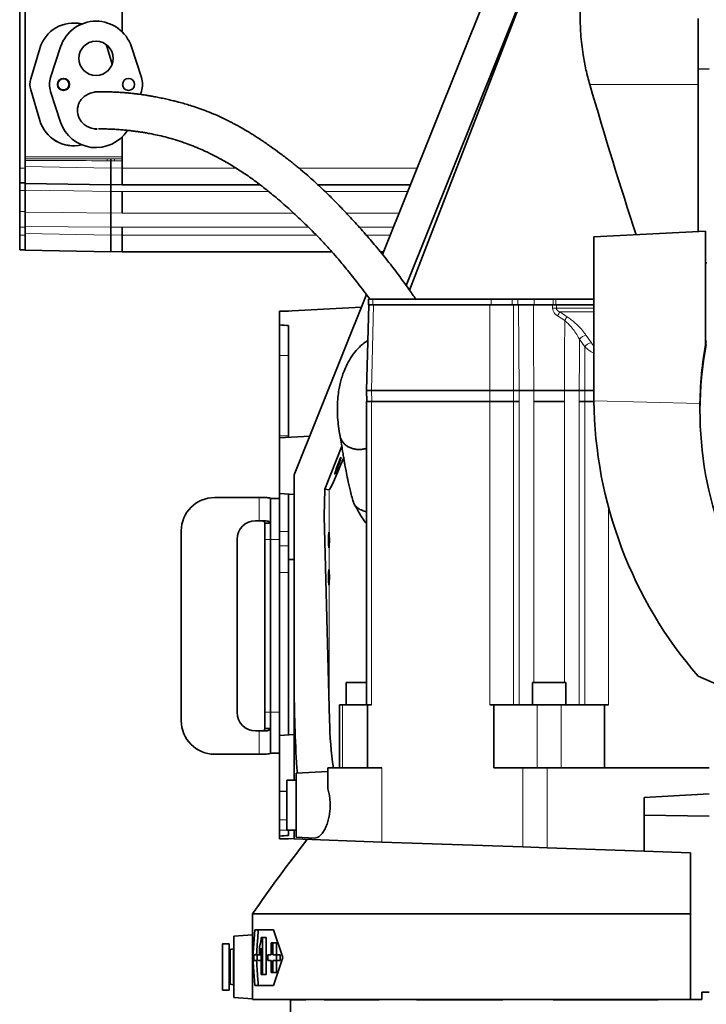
# Model space of a CAD drawing. Header units: millimetres. Extents: x 0 to 12429, y 0 to 8400.
# Tile 125 of 138: x 10574 to 10943, y 3425 to 3954. Entities that reach past the tile are written whole.
import ezdxf

# ---------------------------------------------------------------- set-up
doc = ezdxf.new("R2010")
doc.units = ezdxf.units.MM
doc.header["$LTSCALE"] = 20

msp = doc.modelspace()

# ---------------------------------------------------------------- linework, layer by layer
at = {"color": 7, "linetype": 'Continuous', "lineweight": 35}
for p, q in [((10769.149409, 3828.122137), (10839.100471, 4002.80219)), ((10858.495191, 4003.109668), (10781.83224, 3811.445746)), ((10858.220305, 4002.42218), (10783.652294, 3808.907421)), ((10574.178825, 3874.579774), (10574.178825, 3964.579774)), ((10577.178825, 3879.326729), (10577.178825, 3959.832818)), ((10629.178825, 3964.579774), (10629.178825, 3947.86263)), ((10938.678825, 3955.079774), (10938.678825, 3927.844365)), ((10580.109206, 3922.555134), (10584.957609, 3938.963759)), ((10580.125945, 3922.550188), (10584.974349, 3938.958813)), ((10596.171103, 3939.801229), (10590.774192, 3923.312647)), ((10620.627763, 3941.054503), (10621.383301, 3938.958813)), ((10620.655387, 3941.034287), (10621.40004, 3938.963759)), ((10621.383301, 3938.958813), (10623.891045, 3930.471765)), ((10621.40004, 3938.963759), (10623.900978, 3930.499749)), ((10639.583458, 3923.312647), (10634.186547, 3939.801229)), ((10944.678825, 3927.96889), (10938.678825, 3927.844365)), ((10938.678825, 3927.844365), (10938.678825, 3840.514609)), ((10584.957609, 3900.195788), (10580.109206, 3916.604413)), ((10584.974349, 3900.200734), (10580.125945, 3916.609359)), ((10590.774192, 3915.8469), (10596.171103, 3899.358318)), ((10614.452221, 3915.553339), (10614.473456, 3915.552902)), ((10639.038975, 3914.183401), (10639.583458, 3915.8469)), ((10629.178825, 3891.296917), (10629.178825, 3874.579774)), ((10577.178825, 3875.381336), (10577.178825, 3878.730657)), ((10577.178825, 3872.522225), (10577.178825, 3875.381336)), ((10623.178825, 3879.562017), (10623.178825, 3878.562164)), ((10623.178825, 3874.578403), (10623.178825, 3878.562164)), ((10574.178825, 3866.579774), (10574.178825, 3874.579774)), ((10577.178825, 3866.848894), (10577.178825, 3872.522225)), ((10623.178825, 3874.578403), (10623.178825, 3865.579774)), ((10629.178825, 3874.579774), (10629.178825, 3865.579774)), ((10574.178825, 3866.579774), (10577.178825, 3866.579774)), ((10574.178825, 3862.619774), (10574.178825, 3866.579774)), ((10577.178825, 3866.382707), (10577.178825, 3866.848894)), ((10623.178825, 3865.579774), (10577.178825, 3866.382707)), ((10629.178825, 3865.684504), (10623.178825, 3865.579774)), ((10629.178825, 3865.579774), (10703.304257, 3865.579774)), ((10734.451552, 3865.579774), (10784.149413, 3865.579774)), ((10574.178825, 3851.194407), (10574.178825, 3862.619774)), ((10577.178825, 3850.826915), (10577.178825, 3862.754064)), ((10623.178825, 3850.425621), (10623.178825, 3861.980267)), ((10629.178825, 3861.979774), (10629.178825, 3850.426032)), ((10574.178825, 3842.742283), (10574.178825, 3851.194407)), ((10574.178825, 3838.579774), (10574.178825, 3842.742283)), ((10574.178825, 3830.579774), (10574.178825, 3838.579774)), ((10577.178825, 3839.381336), (10577.178825, 3843.120116)), ((10577.178825, 3836.522225), (10577.178825, 3839.381336)), ((10623.178825, 3838.578403), (10623.178825, 3842.742996)), ((10623.178825, 3838.578403), (10623.178825, 3829.579774)), ((10629.178825, 3842.742283), (10629.178825, 3838.579774)), ((10629.178825, 3838.579774), (10629.178825, 3829.579774)), ((10942.678825, 3840.72424), (10882.678825, 3837.579774)), ((10942.678825, 3779.546856), (10942.678825, 3840.72424)), ((10577.178825, 3830.848894), (10577.178825, 3836.522225)), ((10882.678825, 3837.579774), (10882.678825, 3751.829774)), ((10574.178825, 3830.579774), (10577.178825, 3830.579774)), ((10577.178825, 3830.382707), (10577.178825, 3830.848894)), ((10623.178825, 3829.579774), (10577.178825, 3830.382707)), ((10629.178825, 3829.684504), (10623.178825, 3829.579774)), ((10629.178825, 3829.579774), (10741.915608, 3829.579774)), ((10767.955365, 3829.579774), (10769.733124, 3829.579774)), ((10943.328825, 3823.579774), (10942.678825, 3823.579774)), ((10721.678825, 3709.579774), (10760.510026, 3806.548084)), ((10761.681621, 3801.079774), (10760.546102, 3755.079774)), ((10761.546905, 3804.079774), (10761.546905, 3801.079774)), ((10761.546905, 3804.079774), (10763.890051, 3804.079774)), ((10761.546905, 3801.079774), (10762.625442, 3801.079774)), ((10762.625442, 3801.079774), (10764.317493, 3801.079774)), ((10763.890051, 3804.079774), (10827.529661, 3804.079774)), ((10764.317493, 3801.079774), (10826.823524, 3801.079774)), ((10826.823524, 3801.079774), (10829.174865, 3801.079774)), ((10827.529661, 3804.079774), (10838.84337, 3804.079774)), ((10829.174865, 3801.079774), (10837.198166, 3801.079774)), ((10837.198166, 3801.079774), (10839.549507, 3801.079774)), ((10838.84337, 3804.079774), (10841.786708, 3804.079774)), ((10839.549507, 3801.079774), (10842.193224, 3801.079774)), ((10841.786708, 3804.079774), (10850.563405, 3804.079774)), ((10850.208592, 3801.079774), (10860.485821, 3801.079774)), ((10850.563405, 3804.079774), (10860.812446, 3804.079774)), ((10860.812446, 3804.079774), (10862.177893, 3804.079774)), ((10862.177893, 3804.079774), (10882.678825, 3804.079774)), ((10882.678825, 3801.079774), (10862.544826, 3801.079774)), ((10757.802125, 3799.785981), (10713.678825, 3797.473577)), ((10713.678825, 3797.735615), (10718.678825, 3797.735615)), ((10713.678825, 3797.735615), (10713.678825, 3797.473577)), ((10713.678825, 3790.281413), (10713.678825, 3797.473577)), ((10713.678825, 3790.281413), (10713.678825, 3773.749571)), ((10718.678825, 3789.894249), (10718.678825, 3773.749571)), ((10713.678825, 3773.749571), (10713.678825, 3730.562873)), ((10718.678825, 3773.749571), (10718.678825, 3730.562873)), ((10760.546102, 3755.079774), (10760.694213, 3749.079774)), ((10763.181975, 3755.079774), (10760.546102, 3755.079774)), ((10763.181975, 3755.079774), (10826.823524, 3755.079774)), ((10839.549507, 3755.079774), (10826.823524, 3755.079774)), ((10839.549507, 3755.079774), (10842.494319, 3755.079774)), ((10850.471991, 3755.079774), (10866.812728, 3755.079774)), ((10874.7904, 3755.079774), (10877.735212, 3755.079774)), ((10882.678825, 3755.079774), (10877.735212, 3755.079774)), ((10760.546905, 3749.079774), (10760.546905, 3586.079774)), ((10763.182944, 3749.079774), (10760.546905, 3749.079774)), ((10826.822554, 3749.079774), (10763.182944, 3749.079774)), ((10839.550476, 3749.079774), (10826.822554, 3749.079774)), ((10842.493815, 3749.079774), (10839.550476, 3749.079774)), ((10866.812089, 3749.079774), (10850.47263, 3749.079774)), ((10877.734243, 3749.079774), (10874.790904, 3749.079774)), ((10882.695266, 3749.079774), (10877.734243, 3749.079774)), ((10882.691542, 3749.411167), (10882.678825, 3751.829774)), ((10939.678825, 3745.875359), (10939.678825, 3743.796121)), ((10713.678825, 3730.562873), (10713.678825, 3729.717629)), ((10730.031056, 3730.436758), (10713.678825, 3729.579774)), ((10713.678825, 3714.579774), (10713.678825, 3729.579774)), ((10718.678825, 3730.562873), (10718.678825, 3729.841812)), ((10747.252269, 3724.992868), (10738.065213, 3702.024443)), ((10713.678825, 3699.579774), (10713.678825, 3714.579774)), ((10721.678825, 3594.632412), (10721.678825, 3709.579774)), ((10738.065213, 3702.024443), (10737.678825, 3687.524946)), ((10740.40039, 3701.603779), (10738.065213, 3702.024443)), ((10678.947408, 3697.471867), (10702.878825, 3697.471867)), ((10702.878825, 3697.471867), (10705.540821, 3697.471867)), ((10713.678825, 3696.971867), (10708.878825, 3696.971867)), ((10708.878825, 3696.971867), (10708.878825, 3674.971867)), ((10713.678825, 3699.579774), (10721.678825, 3699.160511)), ((10760.546905, 3689.836696), (10760.027685, 3689.954768)), ((10700.947408, 3684.971867), (10702.878825, 3684.971867)), ((10705.540821, 3684.971867), (10702.878825, 3684.971867)), ((10740.618096, 3577.678763), (10737.678825, 3687.524946)), ((10660.947408, 3577.471867), (10660.947408, 3679.471867)), ((10708.878825, 3683.632122), (10705.878825, 3683.632122)), ((10705.878825, 3683.632122), (10705.878825, 3674.971867)), ((10690.947408, 3581.971867), (10690.947408, 3674.971867)), ((10705.878825, 3674.971867), (10705.878825, 3581.971867)), ((10708.878825, 3674.971867), (10708.878825, 3581.971867)), ((10713.678825, 3679.171854), (10713.678825, 3671.473436)), ((10718.678825, 3679.171854), (10718.678825, 3671.473436)), ((10713.678825, 3671.473436), (10713.678825, 3657.105334)), ((10718.678825, 3671.473436), (10718.678825, 3657.105334)), ((10721.678825, 3664.117726), (10718.678825, 3664.106732)), ((10713.678825, 3657.105334), (10713.678825, 3569.579774)), ((10718.678825, 3657.105334), (10718.678825, 3569.841812)), ((11068.678825, 3543.940468), (10938.678825, 3601.417008)), ((10721.678825, 3545.579774), (10721.678825, 3594.632412)), ((10749.642359, 3598.079774), (10749.642359, 3586.079774)), ((10749.642359, 3598.079774), (10760.546905, 3598.079774)), ((10849.642359, 3598.079774), (10849.642359, 3586.079774)), ((10849.642359, 3598.079774), (10867.642359, 3598.079774)), ((10867.642359, 3586.079774), (10867.642359, 3598.079774)), ((10745.926302, 3586.079774), (10745.926302, 3552.079774)), ((10745.926302, 3586.079774), (10747.667972, 3586.079774)), ((10747.667972, 3586.079774), (10761.061624, 3586.079774)), ((10761.061624, 3586.079774), (10761.061624, 3552.079774)), ((10761.061624, 3586.079774), (10763.182944, 3586.079774)), ((10826.822554, 3586.079774), (10828.943875, 3586.079774)), ((10828.943875, 3586.079774), (10828.943875, 3552.079774)), ((10828.943875, 3586.079774), (10852.142359, 3586.079774)), ((10852.142359, 3586.079774), (10865.142359, 3586.079774)), ((10865.142359, 3586.079774), (10888.340844, 3586.079774)), ((10888.340844, 3586.079774), (10888.340844, 3552.079774)), ((10888.340844, 3586.079774), (10890.462165, 3586.079774)), ((10705.878825, 3581.971867), (10705.878825, 3573.311613)), ((10708.878825, 3581.971867), (10708.878825, 3559.971867)), ((10705.878825, 3573.311613), (10708.878825, 3573.311613)), ((10702.878825, 3571.971867), (10700.947408, 3571.971867)), ((10702.878825, 3571.971867), (10705.540821, 3571.971867)), ((10721.678825, 3569.999036), (10713.678825, 3569.579774)), ((10713.678825, 3554.579774), (10713.678825, 3569.579774)), ((10702.878825, 3559.471867), (10678.947408, 3559.471867)), ((10705.540821, 3559.471867), (10702.878825, 3559.471867)), ((10708.878825, 3559.971867), (10713.678825, 3559.971867)), ((10713.678825, 3539.579774), (10713.678825, 3554.579774)), ((10739.763569, 3550.184778), (10722.678825, 3549.289405)), ((10722.678825, 3532.079774), (10722.678825, 3549.289405)), ((10739.763569, 3540.834485), (10739.763569, 3552.079774)), ((10760.096672, 3552.079774), (10739.763569, 3552.079774)), ((10760.096672, 3552.079774), (10761.061624, 3552.079774)), ((10761.061624, 3552.079774), (10768.690439, 3552.079774)), ((10844.500224, 3552.079774), (10828.943875, 3552.079774)), ((10857.59564, 3552.079774), (10844.500224, 3552.079774)), ((10944.678825, 3552.079774), (10857.59564, 3552.079774)), ((10722.678825, 3545.579774), (10717.678825, 3545.579774)), ((10717.678825, 3545.579774), (10717.678825, 3543.680746)), ((10717.678825, 3543.680746), (10717.678825, 3518.579774)), ((10713.678825, 3539.579774), (10717.678825, 3539.370142)), ((10909.678825, 3536.245501), (10944.678825, 3538.079774)), ((10722.678825, 3514.870142), (10722.678825, 3532.079774)), ((10909.678825, 3536.245501), (10909.678825, 3526.674467)), ((10909.678825, 3526.674467), (10909.678825, 3507.302001)), ((10909.678825, 3526.674467), (10944.678825, 3526.131131)), ((10713.678825, 3514.146471), (10713.678825, 3515.442179)), ((10717.678825, 3518.579774), (10722.678825, 3518.579774)), ((10718.678825, 3518.579774), (10718.678825, 3515.786205)), ((10721.678825, 3513.867105), (10721.678825, 3518.579774)), ((10713.678825, 3514.146471), (10721.678825, 3513.867105)), ((10713.678825, 3514.146471), (10713.678825, 3513.971867)), ((10713.678825, 3513.971867), (10718.678825, 3513.971867)), ((10721.678825, 3513.867105), (10768.690439, 3512.225423)), ((10722.678825, 3514.870142), (10732.591176, 3514.350658)), ((10768.690439, 3512.225423), (10844.500224, 3509.578087)), ((10844.500224, 3509.578087), (10857.59564, 3509.120785)), ((10857.59564, 3509.120785), (10909.678825, 3507.302001)), ((10909.678825, 3507.302001), (10934.678825, 3506.428981)), ((10934.678825, 3506.428981), (10934.678825, 3428.481344)), ((10699.178825, 3473.649758), (10699.178825, 3427.579774)), ((10934.678825, 3473.649758), (10699.178825, 3473.649758)), ((10699.178825, 3462.279042), (10689.178825, 3461.579774)), ((10699.382463, 3450.079774), (10700.450638, 3465.079774)), ((10710.546213, 3465.079774), (10700.450638, 3465.079774)), ((10710.546213, 3465.079774), (10715.491837, 3450.079774)), ((10686.678825, 3457.579774), (10683.178825, 3457.579774)), ((10683.178825, 3445.079774), (10683.178825, 3457.579774)), ((10686.678825, 3445.079774), (10686.678825, 3457.579774)), ((10689.178825, 3461.579774), (10689.178825, 3428.579774)), ((10704.622327, 3460.988018), (10703.995265, 3460.988018)), ((10704.622327, 3460.988018), (10704.622327, 3440.988018)), ((10704.622327, 3460.988018), (10706.668064, 3460.988018)), ((10706.668064, 3460.988018), (10706.668064, 3440.988018)), ((10709.23216, 3451.579774), (10709.23216, 3458.079774)), ((10710.099433, 3458.079774), (10709.23216, 3458.079774)), ((10710.099433, 3458.079774), (10710.099433, 3451.579774)), ((10710.099433, 3458.079774), (10712.19336, 3458.079774)), ((10712.19336, 3458.079774), (10712.19336, 3451.579774)), ((10688.927061, 3454.772959), (10687.434116, 3454.372925)), ((10699.993038, 3448.579774), (10699.993038, 3451.579774)), ((10701.81361, 3451.579774), (10699.993038, 3451.579774)), ((10701.81361, 3451.579774), (10701.81361, 3448.579774)), ((10701.81361, 3451.579774), (10703.835488, 3451.579774)), ((10702.948386, 3452.013659), (10702.948386, 3455.859813)), ((10702.948386, 3452.013659), (10703.846378, 3452.013659)), ((10703.835488, 3451.579774), (10703.835488, 3448.579774)), ((10703.846378, 3440.988018), (10703.846378, 3455.2268)), ((10707.473846, 3448.579774), (10707.473846, 3451.579774)), ((10709.23216, 3451.579774), (10707.473846, 3451.579774)), ((10712.098512, 3451.579774), (10710.099433, 3451.579774)), ((10712.098512, 3451.579774), (10712.098512, 3448.579774)), ((10712.098512, 3451.579774), (10714.210601, 3451.579774)), ((10714.210601, 3451.579774), (10714.210601, 3448.579774)), ((10700.450638, 3435.079774), (10699.382463, 3450.079774)), ((10699.382463, 3450.079774), (10699.993038, 3450.079774)), ((10701.81361, 3448.579774), (10699.993038, 3448.579774)), ((10701.81361, 3448.579774), (10703.835488, 3448.579774)), ((10709.23216, 3448.579774), (10707.473846, 3448.579774)), ((10709.23216, 3442.079774), (10709.23216, 3448.579774)), ((10712.098512, 3448.579774), (10710.099433, 3448.579774)), ((10710.099433, 3448.579774), (10710.099433, 3442.079774)), ((10715.491837, 3450.079774), (10710.546213, 3435.079774)), ((10712.098512, 3448.579774), (10714.210601, 3448.579774)), ((10712.19336, 3448.579774), (10712.19336, 3442.079774)), ((10683.178825, 3432.579774), (10683.178825, 3445.079774)), ((10686.678825, 3432.579774), (10686.678825, 3445.079774)), ((10704.622327, 3440.988018), (10703.846378, 3440.988018)), ((10704.622327, 3440.988018), (10706.668064, 3440.988018)), ((10710.099433, 3442.079774), (10709.23216, 3442.079774)), ((10710.099433, 3442.079774), (10712.19336, 3442.079774)), ((10687.434116, 3435.786622), (10688.927061, 3435.386588)), ((10683.178825, 3432.579774), (10686.678825, 3432.579774)), ((10710.546213, 3435.079774), (10700.450638, 3435.079774)), ((10940.678825, 3431.579774), (10944.678825, 3431.579774)), ((10940.678825, 3427.579774), (10940.678825, 3431.579774)), ((10689.178825, 3428.579774), (10699.178825, 3427.880505)), ((10934.678825, 3427.579774), (10699.178825, 3427.579774)), ((10719.678825, 3427.579774), (10719.678825, 3389.579774)), ((10719.692328, 3427.397234), (10719.692328, 3427.579774)), ((10727.843726, 3427.397234), (10719.692328, 3427.397234)), ((10727.843726, 3427.397234), (10727.843726, 3427.579774)), ((10737.761706, 3427.397234), (10737.761706, 3427.579774)), ((10767.334354, 3427.397234), (10737.761706, 3427.397234)), ((10767.334354, 3427.397234), (10767.334354, 3427.579774)), ((10787.332341, 3427.397234), (10787.332341, 3427.579774)), ((10833.824069, 3427.397234), (10787.332341, 3427.397234)), ((10833.824069, 3427.397234), (10833.824069, 3427.579774)), ((10860.857551, 3427.397234), (10860.857551, 3427.579774)), ((10917.190417, 3427.397234), (10860.857551, 3427.397234)), ((10917.190417, 3427.397234), (10917.190417, 3427.579774)), ((10934.678825, 3427.579774), (10934.678825, 3428.481344)), ((10934.678825, 3427.579774), (10940.678825, 3427.579774))]:
    msp.add_line(p, q, dxfattribs=at)
at = {"color": 8, "linetype": 'Continuous', "lineweight": 18}
for p, q in [((10584.974349, 3938.958813), (10584.957609, 3938.963759)), ((10621.383301, 3938.958813), (10621.40004, 3938.963759)), ((10580.125945, 3922.550188), (10580.109206, 3922.555134)), ((10880.469824, 3919.579774), (10938.678825, 3919.579774)), ((10580.125945, 3916.609359), (10580.109206, 3916.604413)), ((10584.974349, 3900.200734), (10584.957609, 3900.195788)), ((10577.178825, 3880.562471), (10629.178825, 3880.562471)), ((10577.178825, 3875.381336), (10623.178825, 3874.578403)), ((10623.178825, 3878.562164), (10621.170404, 3878.562775)), ((10621.187856, 3879.562623), (10623.178825, 3879.562017)), ((10625.169793, 3879.562623), (10621.187856, 3879.562623)), ((10623.178825, 3879.562017), (10625.169793, 3879.562623)), ((10625.187246, 3878.562775), (10623.178825, 3878.562164)), ((10574.178825, 3874.579774), (10577.178825, 3874.579774)), ((10623.178825, 3874.578403), (10629.178825, 3874.683133)), ((10629.178825, 3874.579774), (10690.372673, 3874.579774)), ((10724.157765, 3874.579774), (10787.753486, 3874.579774)), ((10574.178825, 3862.619774), (10577.178825, 3862.619774)), ((10629.178825, 3862.081224), (10623.178825, 3861.980267)), ((10629.178825, 3861.979774), (10707.88601, 3861.979774)), ((10738.260199, 3861.979774), (10782.707784, 3861.979774)), ((10574.178825, 3851.194407), (10577.178825, 3851.194407)), ((10623.178825, 3850.425621), (10629.178825, 3850.477847)), ((10721.245032, 3850.426032), (10629.178825, 3850.426032)), ((10778.08106, 3850.426032), (10749.640744, 3850.426032)), ((10574.178825, 3842.742283), (10577.178825, 3842.742283)), ((10574.178825, 3838.579774), (10577.178825, 3838.579774)), ((10577.178825, 3839.381336), (10623.178825, 3838.578403)), ((10623.178825, 3838.578403), (10629.178825, 3838.683133)), ((10729.312385, 3842.742283), (10629.178825, 3842.742283)), ((10629.178825, 3838.579774), (10733.518332, 3838.579774)), ((10775.004083, 3842.742283), (10756.657649, 3842.742283)), ((10760.327224, 3838.579774), (10773.337196, 3838.579774)), ((10764.317493, 3801.079774), (10763.181975, 3755.079774)), ((10763.890051, 3804.079774), (10763.890051, 3801.079774)), ((10826.823524, 3755.079774), (10826.823524, 3801.079774)), ((10827.529661, 3804.079774), (10827.529661, 3801.079774)), ((10838.84337, 3804.079774), (10838.84337, 3801.079774)), ((10839.549507, 3801.079774), (10839.549507, 3755.079774)), ((10841.786708, 3804.079774), (10841.786708, 3801.079774)), ((10850.563405, 3804.079774), (10850.563405, 3801.079774)), ((10860.499453, 3799.291668), (10860.485821, 3801.079774)), ((10860.812446, 3804.079774), (10860.812446, 3801.079774)), ((10862.177893, 3804.079774), (10862.177893, 3801.079774)), ((10862.558021, 3799.291668), (10882.678825, 3799.291668)), ((10882.678825, 3797.222705), (10864.437033, 3797.222705)), ((10867.027837, 3792.622835), (10863.086302, 3795.153741)), ((10877.735212, 3778.547177), (10874.970214, 3782.526941)), ((10878.591211, 3784.595904), (10881.356209, 3780.61614)), ((10943.07926, 3779.626284), (10943.07926, 3781.705522)), ((10877.735212, 3755.079774), (10877.735212, 3778.547177)), ((10713.678825, 3773.749571), (10718.678825, 3773.749571)), ((10763.181975, 3755.079774), (10763.330086, 3749.079774)), ((10826.823524, 3749.079774), (10826.823524, 3755.079774)), ((10839.549507, 3755.079774), (10839.549507, 3749.079774)), ((10850.471991, 3755.079774), (10850.437533, 3749.079774)), ((10866.847186, 3749.079774), (10866.812728, 3755.079774)), ((10877.735212, 3749.079774), (10877.735212, 3755.079774)), ((10763.182944, 3749.079774), (10763.182944, 3586.079774)), ((10826.822554, 3749.079774), (10826.822554, 3586.079774)), ((10839.550476, 3749.079774), (10839.550476, 3586.079774)), ((10842.493815, 3749.079774), (10842.493815, 3586.079774)), ((10850.47263, 3598.079774), (10850.47263, 3749.079774)), ((10866.812089, 3749.079774), (10866.812089, 3598.079774)), ((10874.790904, 3586.079774), (10874.790904, 3749.079774)), ((10877.734243, 3749.079774), (10877.734243, 3586.079774)), ((10939.690778, 3748.00876), (10882.691542, 3749.411167)), ((10713.678825, 3730.562873), (10718.678825, 3730.562873)), ((10713.678825, 3729.717629), (10716.309262, 3729.717629)), ((10740.40039, 3678.365996), (10740.40039, 3701.603779)), ((10702.878825, 3697.471867), (10702.878825, 3684.971867)), ((10890.462165, 3692.502243), (10890.462165, 3586.079774)), ((10705.878825, 3674.971867), (10708.878825, 3674.971867)), ((10708.878825, 3674.971867), (10713.678825, 3674.971867)), ((10713.678825, 3679.171854), (10718.678825, 3679.171854)), ((10713.678825, 3671.473436), (10718.678825, 3671.473436)), ((10740.40039, 3658.365996), (10740.40039, 3670.793551)), ((10713.678825, 3657.105334), (10718.678825, 3657.105334)), ((10740.40039, 3585.814848), (10740.40039, 3650.793551)), ((10747.667972, 3586.079774), (10747.667972, 3552.079774)), ((10852.142359, 3586.079774), (10852.142359, 3552.079774)), ((10865.142359, 3586.079774), (10865.142359, 3552.079774)), ((10705.878825, 3581.971867), (10708.878825, 3581.971867)), ((10708.878825, 3581.971867), (10713.678825, 3581.971867)), ((10702.878825, 3571.971867), (10702.878825, 3559.471867)), ((10768.690439, 3512.225423), (10768.690439, 3552.079774)), ((10844.500224, 3552.079774), (10844.500224, 3509.578087)), ((10857.59564, 3552.079774), (10857.59564, 3509.120785)), ((10713.678825, 3524.177724), (10717.678825, 3524.177724)), ((10713.678825, 3518.615439), (10717.678825, 3518.615439)), ((10713.678825, 3515.535418), (10715.049812, 3515.535418)), ((10687.434116, 3445.079774), (10687.434116, 3454.372925)), ((10688.927061, 3445.079774), (10688.927061, 3454.772959)), ((10687.434116, 3435.786622), (10687.434116, 3445.079774)), ((10688.927061, 3435.386588), (10688.927061, 3445.079774))]:
    msp.add_line(p, q, dxfattribs=at)
at = {"color": 7, "linetype": 'Continuous', "lineweight": 35, "flags": 128}
msp.add_lwpolyline([(10616.672165, 3915.465874), (10616.482782, 3915.492927), (10614.530982, 3915.558766)], dxfattribs=at)
at = {"color": 8, "linetype": 'Continuous', "lineweight": 18, "flags": 128}
for points in [[(10623.178825, 3861.980267), (10603.182413, 3862.316698), (10577.178825, 3862.754064)], [(10577.178825, 3850.826915), (10597.175234, 3850.652218), (10623.178825, 3850.425621)], [(10623.178825, 3842.742996), (10600.137079, 3842.931667), (10577.178825, 3843.120116)], [(10629.178825, 3842.792081), (10626.220372, 3842.767875), (10623.178825, 3842.742996)], [(10842.494319, 3755.079774), (10842.343335, 3778.121519), (10842.193224, 3801.079774)], [(10850.208592, 3801.079774), (10850.322873, 3781.083365), (10850.471991, 3755.079774)], [(10862.544826, 3801.079774), (10862.555956, 3799.571496), (10862.558021, 3799.291668)], [(10866.812728, 3755.079774), (10866.927449, 3775.076185), (10867.027837, 3792.622835)], [(10874.970214, 3782.526941), (10874.910513, 3773.406123), (10874.7904, 3755.079774)], [(10842.454972, 3749.079774), (10842.47437, 3752.038227), (10842.494319, 3755.079774)], [(10874.7904, 3755.079774), (10874.810349, 3752.038227), (10874.829747, 3749.079774)]]:
    msp.add_lwpolyline(points, dxfattribs=at)
at = {"color": 7, "linetype": 'Continuous', "lineweight": 35}
for centre, radius in [((10615.178825, 3933.579774), 9.25), ((10597.678825, 3919.579774), 3.25), ((10632.678825, 3919.579774), 3.25), ((10597.678825, 3919.579774), 3)]:
    msp.add_circle(centre, radius, dxfattribs=at)
for centre, radius, start, end in [((10603.178825, 3933.579774), 19, 76.68743455, 163.53869851), ((10603.178825, 3933.579774), 18.982545, 76.76063955, 163.53869851), ((10615.178825, 3933.579774), 20, 18.12389403, 161.87610597), ((10602.178825, 3919.579774), 12, 161.87610597, 198.12389403), ((10628.178825, 3919.579774), 12, 341.87610597, 18.12389403), ((10590.178825, 3919.579774), 10.5, 163.53869851, 196.46130149), ((10590.178825, 3919.579774), 10.482545, 163.53869851, 196.46130149), ((10603.178825, 3905.579774), 19, 196.46130149, 283.31256544), ((10603.178825, 3905.579774), 18.982545, 196.46130149, 283.23936042), ((10615.178825, 3905.579774), 20, 198.12389403, 327.34808412), ((11130.194714, 3745.87103), 190.515889, 169.15855068, 179.99869816), ((11130.79131, 3743.803855), 191.099608, 169.19574714, 211.24180181), ((11112.678825, 3751.829774), 230, 180.60251525, 220.84148579), ((10678.947408, 3679.471867), 18, 90, 180), ((10700.947408, 3674.971867), 10, 90, 180), ((10700.947408, 3581.971867), 10, 180, 270), ((10678.947408, 3577.471867), 18, 180, 270), ((11596.356381, 2843.659897), 1096.273138, 142.324273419, 144.923820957), ((10687.278825, 3454.952481), 0.6, 180, 285), ((10688.978825, 3454.579774), 0.2, 0, 105), ((10687.278825, 3435.207066), 0.6, 75, 180), ((10688.978825, 3435.579774), 0.2, 255, 0)]:
    msp.add_arc(centre, radius, start, end, dxfattribs=at)
at = {"color": 8, "linetype": 'Continuous', "lineweight": 18}
for centre, radius, start, end in [((10636.097177, 3878.802304), 14.928695, 177.0806595, 180.9193405), ((10610.260473, 3878.802304), 14.928695, 359.0806595, 2.9193405), ((10861.528737, 3670.76959), 128.526199, 89.54114984, 90.45885016), ((10818.169411, 3825.953313), 54.462287, 325.56151561, 328.16113508), ((10846.74777, 3805.959678), 24.272464, 326.6697547, 332.3399334), ((10879.035836, 3779.614617), 5.001091, 95.10064577, 144.38486633), ((10881.800834, 3775.634853), 5.001091, 95.10064577, 144.38486633)]:
    msp.add_arc(centre, radius, start, end, dxfattribs=at)
at = {"color": 7, "linetype": 'Continuous', "lineweight": 35}
for centre, major_axis, ratio, start_param, end_param in [((11146.650312, 5900.144069), (-37.624324, 2457.566662), 0.2028764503, 2.5048856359, 2.5627339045), ((10254.915194, 3771.42538), (534.27175, 5.597061), 0.0513500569, 0.5190389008, 0.5375877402), ((10795.325014, 3849.536724), (54.933742, 147.930459), 0.0182442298, 3.1448623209, 3.6360252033), ((10740.299214, 3674.579774), (0, 4.25), 0.0524077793, 5.8116588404, 9.8963044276), ((10740.299214, 3654.579774), (0, 4.25), 0.0524077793, 5.8116588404, 9.8963044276), ((10882.186516, 3606.9786), (8.478522, 315.226449), 0.5084713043, 1.6236440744, 1.7683855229), ((10803.958162, 3589.065765), (3.350414, 124.5664), 0.5084713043, 1.676003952, 1.8859059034), ((10291.169353, 3532.579774), (534.271827, 0), 0.0524077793, 5.6245262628, 5.6399712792)]:
    msp.add_ellipse(centre, major_axis=major_axis, ratio=ratio, start_param=start_param, end_param=end_param, dxfattribs=at)
at = {"color": 8, "linetype": 'Continuous', "lineweight": 18}
for centre, major_axis, ratio, start_param, end_param in [((10623.187552, 3880.562471), (114.579923, 0), 0.0087275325, 4.2991883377, 4.6949356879), ((10623.170099, 3880.562471), (114.579923, 0), 0.0174550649, 4.2993546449, 4.6949356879), ((10623.170098, 3880.562471), (114.579923, 0), 0.0087275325, 4.7298422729, 4.7648544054), ((10623.18755, 3880.562471), (114.579923, 0), 0.0174550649, 4.7298422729, 4.7647018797), ((10861.194073, 3859.720538), (-78.717834, 78.726314), 0.4141689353, 2.0015659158, 2.0463595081), ((10885.598204, 3780.618), (-5.522487, 5.662975), 0.4142103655, 1.1872072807, 1.4643016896), ((10884.098204, 3778.49668), (8.800244, -5.111637), 0.3688953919, 4.1382248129, 4.7651007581)]:
    msp.add_ellipse(centre, major_axis=major_axis, ratio=ratio, start_param=start_param, end_param=end_param, dxfattribs=at)
at = {"color": 7, "linetype": 'Continuous', "lineweight": 35}
msp.add_ellipse((10745.124281, 3714.579774), major_axis=(1.67999, 4.499244), ratio=0.0490968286, dxfattribs=at)
for points, knots in [([(10880.469824, 3919.579774), (10879.755192, 3922.206809), (10878.323192, 3927.470945), (10876.611983, 3936.522418), (10875.45343, 3946.699124), (10875.217148, 3958.084219), (10876.070477, 3969.555173), (10877.835508, 3979.953999), (10880.150351, 3989.128973), (10882.733294, 3997.151948), (10885.789872, 4005.054416), (10888.220161, 4010.18176), (10889.435339, 4012.745505)], [0, 0, 0, 0, 0.0847515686, 0.1698277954, 0.2870505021, 0.4042686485, 0.5255264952, 0.6467934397, 0.7344427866, 0.8220966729, 0.9110458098, 1, 1, 1, 1]), ([(10617.183028, 3915.618589), (10616.000971, 3915.578205), (10613.792322, 3915.502748), (10610.713028, 3914.394397), (10608.427256, 3912.832836), (10607.094277, 3911.348038), (10606.39506, 3910.23836), (10606.060642, 3909.587843), (10605.823529, 3909.00161), (10605.477616, 3907.958975), (10605.237283, 3906.684795), (10605.207798, 3905.178061), (10605.338814, 3903.828833), (10605.778226, 3902.185939), (10606.721347, 3900.276326), (10608.293051, 3898.387734), (10610.418459, 3896.860748), (10612.435287, 3896.078362), (10614.214128, 3895.689454), (10615.252475, 3895.635928), (10615.810776, 3895.607147)], [0, 0, 0, 0, 0.1297858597, 0.2425021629, 0.3351230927, 0.4048253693, 0.4306531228, 0.4505569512, 0.4652818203, 0.4788027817, 0.5346419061, 0.5634043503, 0.5940091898, 0.6376559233, 0.6950738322, 0.7627397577, 0.8362563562, 0.9118862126, 0.9526227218, 1, 1, 1, 1]), ([(10786.985477, 3804.079774), (10785.73078, 3805.912665), (10782.65566, 3810.404875), (10778.586048, 3815.983604), (10774.773872, 3821.026968), (10771.796732, 3824.847585), (10768.673288, 3828.734955), (10765.540479, 3832.511217), (10762.63565, 3835.924877), (10759.747848, 3839.255228), (10756.761144, 3842.639401), (10753.493939, 3846.269559), (10749.646701, 3850.453079), (10745.08575, 3855.261334), (10739.619809, 3860.753912), (10734.731271, 3865.377886), (10730.53796, 3869.152883), (10727.093196, 3872.147293), (10723.179278, 3875.420192), (10718.715312, 3878.995591), (10714.015568, 3882.582178), (10709.14618, 3886.116285), (10704.326602, 3889.433437), (10699.690556, 3892.435469), (10695.631492, 3894.903818), (10692.396618, 3896.762845), (10689.998834, 3898.077204), (10688.106932, 3899.078392), (10686.288508, 3900.011999), (10684.100143, 3901.093931), (10681.431859, 3902.3492), (10677.933279, 3903.893512), (10673.929921, 3905.501349), (10669.759877, 3907.003706), (10666.078381, 3908.205104), (10662.730458, 3909.205167), (10659.826055, 3910.003533), (10657.107256, 3910.699451), (10654.488799, 3911.32757), (10651.653163, 3911.960811), (10648.769259, 3912.55547), (10646.088921, 3913.063308), (10643.769452, 3913.4682), (10641.87164, 3913.774545), (10640.159122, 3914.031041), (10638.448524, 3914.268546), (10636.544052, 3914.510005), (10634.431949, 3914.750037), (10632.074285, 3914.984486), (10629.448899, 3915.204324), (10626.613986, 3915.393223), (10623.691862, 3915.536625), (10620.853958, 3915.622081), (10618.225128, 3915.647367), (10616.994395, 3915.628011), (10616.354127, 3915.617942)], [0, 0, 0, 0, 0.0237665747, 0.0582491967, 0.0754825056, 0.0934362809, 0.1120992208, 0.1314387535, 0.1490605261, 0.1633958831, 0.182138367, 0.201168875, 0.220614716, 0.2492802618, 0.2800207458, 0.3128180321, 0.3289533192, 0.3465761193, 0.3667022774, 0.3892826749, 0.414282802, 0.436954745, 0.4613101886, 0.4851334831, 0.504936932, 0.5206993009, 0.5324209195, 0.539980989, 0.5482900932, 0.5589321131, 0.5719313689, 0.5873261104, 0.6102659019, 0.6310901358, 0.6497250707, 0.6661158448, 0.6826611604, 0.6953153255, 0.7094170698, 0.7249623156, 0.741924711, 0.7578681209, 0.7710981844, 0.7828444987, 0.7921745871, 0.80281312, 0.8150677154, 0.8289240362, 0.8448533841, 0.8637333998, 0.8855238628, 0.9101444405, 0.9374999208, 0.9674854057, 1, 1, 1, 1]), ([(10614.752208, 3895.577677), (10614.743559, 3895.575536), (10614.680235, 3895.559859), (10614.93579, 3895.556246), (10615.476556, 3895.582699), (10615.746879, 3895.595923)], [0, 0, 0, 0, 0.0733141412, 0.5367587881, 1, 1, 1, 1]), ([(10616.496461, 3895.618736), (10617.205263, 3895.629171), (10618.561867, 3895.649145), (10621.400765, 3895.608428), (10624.392356, 3895.492468), (10627.399439, 3895.301987), (10630.259043, 3895.058374), (10632.823402, 3894.792552), (10635.060364, 3894.526626), (10637.084528, 3894.260457), (10639.083441, 3893.973954), (10641.174483, 3893.647423), (10643.832423, 3893.191044), (10647.148172, 3892.544355), (10651.195706, 3891.618245), (10655.538717, 3890.462394), (10660.143325, 3889.05393), (10664.775269, 3887.440648), (10669.175396, 3885.714763), (10673.791852, 3883.700585), (10678.993348, 3881.178762), (10685.211638, 3877.798497), (10691.832903, 3873.767177), (10698.573411, 3869.197718), (10705.274784, 3864.178433), (10711.986949, 3858.708257), (10718.821562, 3852.736465), (10725.923744, 3846.152358), (10732.216631, 3839.972555), (10737.60321, 3834.351192), (10741.666758, 3829.894002), (10745.130881, 3825.911852), (10747.942862, 3822.564681), (10750.462914, 3819.484079), (10753.076585, 3816.214928), (10755.971204, 3812.521242), (10759.10593, 3808.443024), (10761.276255, 3805.533095), (10762.360192, 3804.079774)], [0, 0, 0, 0, 0.0407592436, 0.0780107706, 0.1116647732, 0.1416096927, 0.1677493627, 0.1900134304, 0.207412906, 0.2224152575, 0.2376297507, 0.2531562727, 0.2689798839, 0.295274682, 0.322502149, 0.3506537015, 0.3796411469, 0.4084944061, 0.4343574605, 0.4571182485, 0.4884463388, 0.5236805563, 0.5616723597, 0.5999236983, 0.6389644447, 0.6786069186, 0.7196753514, 0.7626825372, 0.80856799, 0.8359279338, 0.8635087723, 0.8861555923, 0.9032253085, 0.9195965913, 0.93660198, 0.9556906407, 0.977870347, 1, 1, 1, 1]), ([(10577.178825, 3878.730657), (10577.178825, 3878.844025), (10577.178825, 3879.058708), (10577.178825, 3879.240797), (10577.178825, 3879.326729)], [0, 0, 0, 0, 0.5280729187, 1, 1, 1, 1]), ([(10577.178825, 3862.754064), (10577.178825, 3863.547159), (10577.178825, 3865.133351), (10577.178825, 3866.225512), (10577.178825, 3866.339497), (10577.178825, 3866.382707)], [0, 0, 0, 0, 0.3830644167, 0.7661294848, 1, 1, 1, 1]), ([(10623.178825, 3865.579774), (10623.178825, 3865.538089), (10623.178825, 3865.426848), (10623.178825, 3864.350574), (10623.178825, 3862.770369), (10623.178825, 3861.980267)], [0, 0, 0, 0, 0.2305598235, 0.6152802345, 1, 1, 1, 1]), ([(10577.178825, 3843.120116), (10577.178825, 3844.241758), (10577.178825, 3846.485044), (10577.178825, 3849.123952), (10577.178825, 3850.358803), (10577.178825, 3850.826915)], [0, 0, 0, 0, 0.3830644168, 0.7661294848, 1, 1, 1, 1]), ([(10623.178825, 3850.425621), (10623.178825, 3849.964846), (10623.178825, 3848.735207), (10623.178825, 3846.108031), (10623.178825, 3843.864674), (10623.178825, 3842.742996)], [0, 0, 0, 0, 0.2305598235, 0.6152802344, 1, 1, 1, 1]), ([(10842.193224, 3801.079774), (10843.065668, 3801.079774), (10844.810558, 3801.079774), (10847.721984, 3801.079774), (10849.525078, 3801.079774), (10850.208592, 3801.079774)], [0, 0, 0, 0, 0.3830665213, 0.7661336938, 1, 1, 1, 1]), ([(10860.485821, 3801.079774), (10860.866824, 3801.079774), (10861.584449, 3801.079774), (10862.239537, 3801.079774), (10862.512564, 3801.079774), (10862.544826, 3801.079774)], [0, 0, 0, 0, 0.4995240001, 0.9408625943, 1, 1, 1, 1]), ([(10761.207694, 3781.880948), (10760.279294, 3781.2611), (10757.947891, 3779.704537), (10754.837035, 3776.502501), (10751.846659, 3772.487341), (10749.661728, 3768.442076), (10748.140688, 3764.775986), (10747.115887, 3761.673697), (10746.301725, 3758.577453), (10745.620572, 3755.153301), (10745.096574, 3751.180138), (10744.818656, 3746.67863), (10744.863172, 3741.835324), (10745.287108, 3736.863288), (10745.81837, 3732.978865), (10746.319838, 3730.752524), (10746.449845, 3730.175343)], [0, 0, 0, 0, 0.0554095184, 0.1391446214, 0.22955856, 0.3209598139, 0.3860713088, 0.4433357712, 0.4979651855, 0.5610089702, 0.6329544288, 0.7139326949, 0.8011927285, 0.8870127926, 0.9707079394, 1, 1, 1, 1]), ([(10850.471991, 3755.079774), (10849.801053, 3755.079774), (10848.010565, 3755.079774), (10845.111653, 3755.079774), (10843.366764, 3755.079774), (10842.494319, 3755.079774)], [0, 0, 0, 0, 0.2305598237, 0.6152802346, 1, 1, 1, 1]), ([(10874.7904, 3755.079774), (10874.287219, 3755.079774), (10872.944415, 3755.079774), (10870.19441, 3755.079774), (10867.939955, 3755.079774), (10866.812728, 3755.079774)], [0, 0, 0, 0, 0.2305598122, 0.6152802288, 1, 1, 1, 1]), ([(10746.365482, 3730.450015), (10746.597431, 3729.032214), (10747.026124, 3726.411814), (10747.622205, 3722.68203), (10748.129832, 3719.576681), (10748.553324, 3717.0636), (10748.99988, 3714.502042), (10749.586752, 3711.282499), (10750.466856, 3706.849661), (10751.701759, 3701.253973), (10752.838151, 3697.170172), (10753.459, 3694.939058)], [0, 0, 0, 0, 0.12768724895, 0.23599350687, 0.32487881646, 0.39426277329, 0.44917771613, 0.53992759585, 0.6619602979, 0.81531783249, 1, 1, 1, 1]), ([(10746.37948, 3730.45011), (10746.381768, 3730.409656), (10746.414137, 3729.837516), (10746.841148, 3728.76684), (10747.653154, 3727.312953), (10748.835055, 3726.01865), (10750.300661, 3724.93689), (10751.99698, 3724.097754), (10753.858918, 3723.527418), (10755.825796, 3723.250836), (10757.810917, 3723.306466), (10759.417482, 3723.554851), (10760.280092, 3723.888229), (10760.546905, 3723.991346)], [0, 0, 0, 0, 0.0079898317, 0.1129989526, 0.2179104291, 0.3227034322, 0.4275084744, 0.5324847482, 0.6376172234, 0.7429543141, 0.8479723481, 0.9529764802, 1, 1, 1, 1]), ([(10705.540821, 3697.471867), (10706.039657, 3697.452331), (10707.024111, 3697.413777), (10708.079181, 3697.294014), (10708.755819, 3697.134131), (10708.838185, 3696.983567), (10708.878825, 3696.909278)], [0, 0, 0, 0, 0.2601097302, 0.5133272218, 0.7598763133, 1, 1, 1, 1]), ([(10713.678825, 3699.399015), (10713.678825, 3697.334837), (10713.678825, 3690.648729), (10713.678825, 3683.862793), (10713.678825, 3679.171854)], [0, 0, 0, 0, 0.308726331, 1, 1, 1, 1]), ([(10718.678825, 3699.317735), (10718.678825, 3697.28058), (10718.678825, 3690.621431), (10718.678825, 3683.862858), (10718.678825, 3679.171854)], [0, 0, 0, 0, 0.3059180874, 1, 1, 1, 1]), ([(10754.284736, 3693.324528), (10754.020835, 3693.701815), (10753.648179, 3694.234585), (10753.53274, 3694.814097), (10753.499051, 3694.983223)], [0, 0, 0, 0, 0.7081595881, 1, 1, 1, 1]), ([(10753.930933, 3694.042683), (10754.673404, 3692.623873), (10756.547463, 3689.042678), (10758.82948, 3685.462329), (10760.518162, 3683.382989), (10760.546905, 3683.347597)], [0, 0, 0, 0, 0.3920838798, 0.9896526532, 1, 1, 1, 1]), ([(10760.027685, 3689.954768), (10758.959353, 3690.291905), (10757.26813, 3690.825611), (10755.463405, 3692.042355), (10754.653821, 3692.838754), (10754.314895, 3693.284834), (10754.284736, 3693.324528)], [0, 0, 0, 0, 0.4501068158, 0.7125416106, 0.9744203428, 1, 1, 1, 1]), ([(10705.878825, 3683.632122), (10705.858866, 3683.838567), (10705.823064, 3684.208876), (10705.524221, 3684.638654), (10705.023159, 3684.867609), (10704.505413, 3684.933977), (10704.209823, 3684.971867)], [0, 0, 0, 0, 0.27932623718, 0.5010382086, 0.71513378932, 1, 1, 1, 1]), ([(10708.878825, 3683.632122), (10708.836358, 3683.840915), (10708.758171, 3684.225329), (10708.144118, 3684.647871), (10707.153542, 3684.868179), (10706.130518, 3684.933954), (10705.540821, 3684.971867)], [0, 0, 0, 0, 0.25774439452, 0.47453746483, 0.6971102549, 1, 1, 1, 1]), ([(10740.40039, 3670.793551), (10740.424548, 3671.052786), (10740.472864, 3671.571259), (10740.542582, 3672.803201), (10740.577427, 3674.203711), (10740.565766, 3675.653464), (10740.512228, 3676.972486), (10740.447897, 3677.876879), (10740.412575, 3678.240545), (10740.40039, 3678.365996)], [0, 0, 0, 0, 0.1536327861, 0.3072682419, 0.4607340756, 0.613592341, 0.7662401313, 0.9193614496, 1, 1, 1, 1]), ([(10740.40039, 3650.793551), (10740.424548, 3651.052786), (10740.472864, 3651.571259), (10740.542582, 3652.803201), (10740.577427, 3654.203711), (10740.565766, 3655.653464), (10740.512228, 3656.972486), (10740.447897, 3657.876879), (10740.412575, 3658.240545), (10740.40039, 3658.365996)], [0, 0, 0, 0, 0.1536327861, 0.3072682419, 0.4607340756, 0.613592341, 0.7662401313, 0.9193614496, 1, 1, 1, 1]), ([(10704.209823, 3571.971867), (10704.493144, 3572.000725), (10705.013756, 3572.053751), (10705.510579, 3572.295246), (10705.818228, 3572.739714), (10705.856605, 3573.101908), (10705.878825, 3573.311613)], [0, 0, 0, 0, 0.271810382, 0.4994603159, 0.7101946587, 1, 1, 1, 1]), ([(10705.540821, 3571.971867), (10706.105717, 3572.000696), (10707.1313, 3572.053036), (10708.116792, 3572.284812), (10708.74995, 3572.726207), (10708.832193, 3573.099789), (10708.878825, 3573.311613)], [0, 0, 0, 0, 0.28951424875, 0.52562113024, 0.73102335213, 1, 1, 1, 1]), ([(10708.878825, 3560.034457), (10708.828977, 3559.955298), (10708.731295, 3559.800175), (10707.975577, 3559.633126), (10706.913876, 3559.515869), (10705.991918, 3559.486324), (10705.540821, 3559.471867)], [0, 0, 0, 0, 0.2658759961, 0.5210178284, 0.7656431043, 1, 1, 1, 1]), ([(10713.678825, 3539.399005), (10713.678825, 3538.31258), (10713.678825, 3534.950357), (10713.678825, 3529.697661), (10713.678825, 3526.023468), (10713.678825, 3524.177724)], [0, 0, 0, 0, 0.191963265, 0.5940797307, 1, 1, 1, 1]), ([(10732.592437, 3514.374721), (10733.066816, 3514.409284), (10733.97062, 3514.475134), (10735.364747, 3515.419539), (10736.691892, 3516.821509), (10737.954774, 3518.769158), (10739.073355, 3521.152007), (10739.982289, 3523.912831), (10740.615614, 3526.823152), (10740.956037, 3529.809224), (10741.031242, 3532.656488), (10740.857864, 3535.385604), (10740.472952, 3538.152939), (10740.016288, 3539.87918), (10739.763569, 3540.834485)], [0, 0, 0, 0, 0.0991200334, 0.1888472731, 0.2785680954, 0.3684849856, 0.4583522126, 0.5436544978, 0.6288883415, 0.704040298, 0.7791732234, 0.8473350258, 0.9155149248, 1, 1, 1, 1]), ([(10713.678825, 3524.177724), (10713.678825, 3523.463564), (10713.678825, 3522.034801), (10713.678825, 3520.141468), (10713.678825, 3519.194838), (10713.678825, 3518.615439)], [0, 0, 0, 0, 0.27938017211, 0.55893412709, 1, 1, 1, 1]), ([(10713.678825, 3518.615439), (10713.678825, 3518.014381), (10713.678825, 3516.941054), (10713.678825, 3515.964921), (10713.678825, 3515.535418)], [0, 0, 0, 0, 0.5599947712, 1, 1, 1, 1]), ([(10701.457264, 3451.579774), (10701.492129, 3452.330079), (10701.585094, 3454.33069), (10701.876381, 3458.830672), (10702.227258, 3462.580371), (10702.461139, 3465.079774)], [0, 0, 0, 0, 0.1667333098, 0.4445770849, 1, 1, 1, 1]), ([(10702.948386, 3455.859813), (10703.018549, 3456.017623), (10703.161368, 3456.338846), (10703.363123, 3457.04872), (10703.592816, 3457.960566), (10703.772812, 3458.90265), (10703.88862, 3459.813202), (10703.949489, 3460.384713), (10703.979902, 3460.785538), (10703.995265, 3460.988018)], [0, 0, 0, 0, 0.1636767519, 0.3331649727, 0.5011703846, 0.7516143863, 0.8358128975, 0.9170593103, 1, 1, 1, 1]), ([(10703.846378, 3455.2268), (10703.708094, 3454.552087), (10703.431076, 3453.20046), (10703.109457, 3452.409688), (10702.948386, 3452.013659)], [0, 0, 0, 0, 0.4991860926, 1, 1, 1, 1]), ([(10702.461139, 3435.079774), (10702.338988, 3436.330042), (10702.094686, 3438.830579), (10701.732437, 3443.330522), (10701.569213, 3446.580312), (10701.468789, 3448.579774)], [0, 0, 0, 0, 0.2778434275, 0.5556868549, 1, 1, 1, 1])]:
    msp.add_open_spline(points, degree=3, knots=knots, dxfattribs=at)
at = {"color": 8, "linetype": 'Continuous', "lineweight": 18}
for points, knots in [([(10860.499453, 3799.291668), (10860.553077, 3798.823465), (10860.668998, 3797.811352), (10861.575719, 3796.316076), (10862.547216, 3795.568547), (10863.086302, 3795.153741)], [0, 0, 0, 0, 0.2770095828, 0.5988108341, 1, 1, 1, 1]), ([(10864.437033, 3797.222705), (10864.05041, 3797.41921), (10863.396134, 3797.751753), (10862.774578, 3798.444536), (10862.575775, 3798.971395), (10862.562464, 3799.211524), (10862.558021, 3799.291668)], [0, 0, 0, 0, 0.4500395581, 0.7615955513, 0.9204317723, 1, 1, 1, 1]), ([(10874.970214, 3782.526941), (10874.747432, 3782.933974), (10874.021873, 3784.259605), (10872.570479, 3786.516602), (10870.705922, 3788.934258), (10868.842186, 3791.000287), (10867.636529, 3792.078489), (10867.027837, 3792.622835)], [0, 0, 0, 0, 0.1149193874, 0.3742708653, 0.6387880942, 0.8176372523, 1, 1, 1, 1]), ([(10868.246313, 3794.691798), (10869.01071, 3794.166722), (10870.559513, 3793.102824), (10872.968186, 3791.059084), (10875.426961, 3788.620656), (10877.333671, 3786.35525), (10878.300736, 3785.00229), (10878.591211, 3784.595904)], [0, 0, 0, 0, 0.1818477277, 0.368455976, 0.6241313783, 0.8871011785, 1, 1, 1, 1])]:
    msp.add_open_spline(points, degree=3, knots=knots, dxfattribs=at)

doc.saveas('drawing.dxf')
